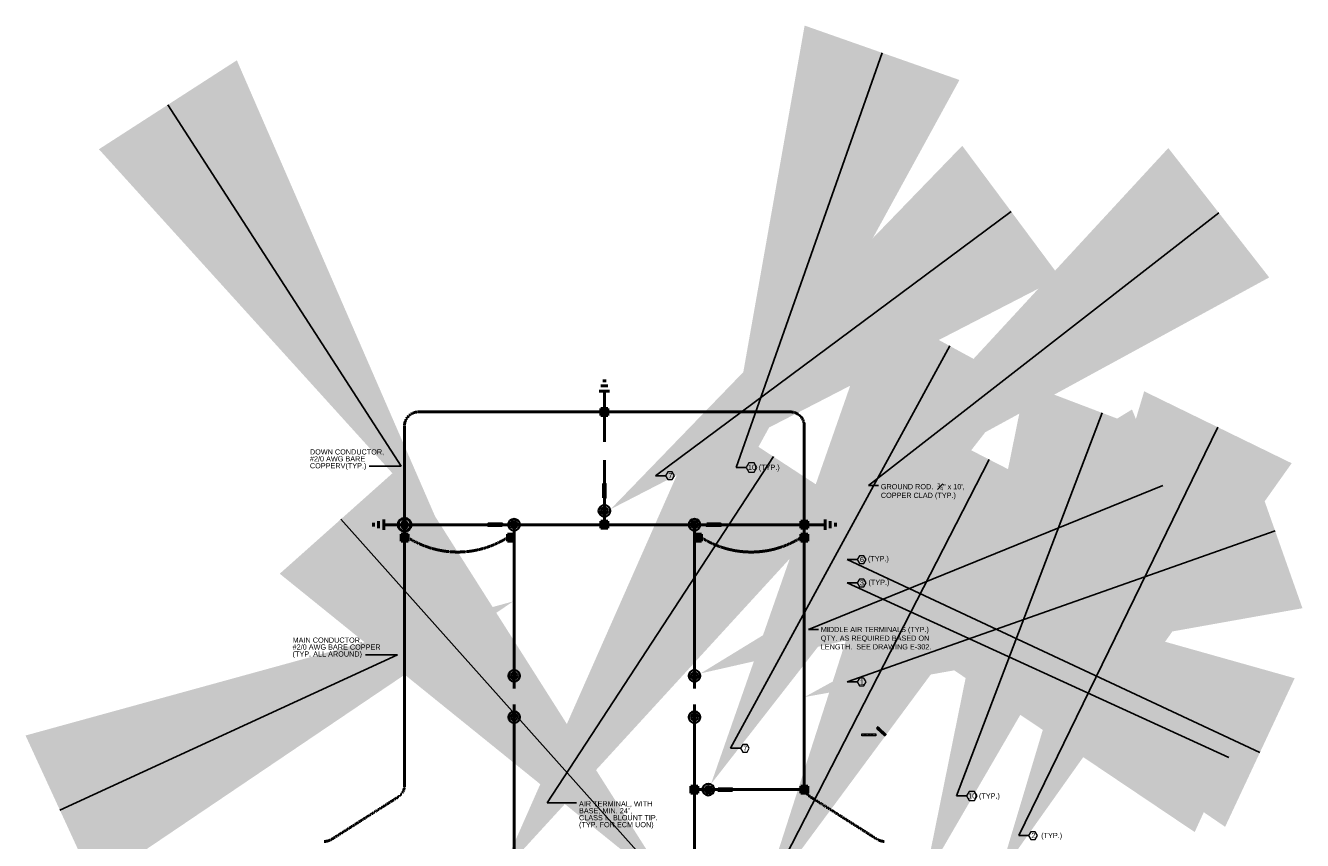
# Model space of a CAD drawing. Header units: inches. Extents: x 0 to 21849, y -2776 to 20143.
# Tile 37 of 47: x 1504 to 3714, y 9817 to 11228. Entities that reach past the tile are written whole.
import ezdxf
from ezdxf import colors
from ezdxf.entities.mleader import LeaderData, LeaderLine
from ezdxf.math import Vec2, Vec3

# ---------------------------------------------------------------- set-up
doc = ezdxf.new("R2010")
doc.units = ezdxf.units.IN
doc.header["$MEASUREMENT"] = 0
doc.linetypes.add('DASHED2', pattern=[0.375, 0.25, -0.125])
for name, color, linetype, lineweight in [('E-AIR-TERM', 3, 'Continuous', 35), ('E-GND-GES', 92, 'DASHED2', 50), ('E-ISO-LPS', 7, 'DASHED2', 30), ('E-LPS-COND', 92, 'DASHED2', 50), ('E-STD-TEXT', 7, 'Continuous', 20)]:
    doc.layers.add(name, color=color, linetype=linetype, lineweight=lineweight)
doc.styles.get("Standard").update_dxf_attribs({"font": 'arial.ttf'})

msp = doc.modelspace()

# ---------------------------------------------------------------- hatches: boundary and pattern name
at = {"layer": 'E-GND-GES', "linetype": 'Continuous'}
h = msp.add_hatch(color=0, dxfattribs=at)
h.dxf.hatch_style = 1
h.paths.add_polyline_path([(2499.7, 10553.3), (2511.7, 10553.3), (2511.7, 10565.3), (2499.7, 10565.3)])
at = {"layer": 'E-GND-GES'}
h = msp.add_hatch(color=0, dxfattribs=at)
h.dxf.hatch_style = 1
h.paths.add_polyline_path([(2502.7, 10388), (2508.7, 10388, 1)])
h.paths.add_polyline_path([(2508.7, 10388), (2502.7, 10388, 1)])
h = msp.add_hatch(color=0, dxfattribs=at)
h.dxf.hatch_style = 1
h.paths.add_polyline_path([(2153.7, 10364), (2156.7, 10358.8), (2162.7, 10358.8), (2165.7, 10364), (2162.7, 10369.2), (2156.7, 10369.2)])
h = msp.add_hatch(color=0, dxfattribs=at)
h.dxf.hatch_style = 1
h.paths.add_polyline_path([(2346.3, 10364), (2352.3, 10364, 1)])
h.paths.add_polyline_path([(2352.3, 10364), (2346.3, 10364, 1)])
h = msp.add_hatch(color=0, dxfattribs=at)
h.dxf.hatch_style = 1
h.paths.add_polyline_path([(2502.7, 10364), (2508.7, 10364, 1)])
h.paths.add_polyline_path([(2508.7, 10364), (2502.7, 10364, 1)])
h = msp.add_hatch(color=0, dxfattribs=at)
h.dxf.hatch_style = 1
h.paths.add_polyline_path([(2658.6, 10364), (2664.6, 10364, 1)])
h.paths.add_polyline_path([(2664.6, 10364), (2658.6, 10364, 1)])
at = {"layer": 'E-GND-GES', "linetype": 'Continuous'}
h = msp.add_hatch(color=0, dxfattribs=at)
h.dxf.hatch_style = 1
h.paths.add_polyline_path([(2857.7, 10358), (2857.7, 10370), (2845.7, 10370), (2845.7, 10358)])
h = msp.add_hatch(color=0, dxfattribs=at)
h.dxf.hatch_style = 1
h.paths.add_polyline_path([(2165.7, 10335.6), (2165.7, 10347.6), (2153.7, 10347.6), (2153.7, 10335.6)])
h = msp.add_hatch(color=0, dxfattribs=at)
h.dxf.hatch_style = 1
h.paths.add_polyline_path([(2349.7, 10335.6), (2349.7, 10347.6), (2337.7, 10347.6), (2337.7, 10335.6)])
h = msp.add_hatch(color=0, dxfattribs=at)
h.dxf.hatch_style = 1
h.paths.add_polyline_path([(2673.7, 10335.6), (2673.7, 10347.6), (2661.7, 10347.6), (2661.7, 10335.6)])
h = msp.add_hatch(color=0, dxfattribs=at)
h.dxf.hatch_style = 1
h.paths.add_polyline_path([(2857.7, 10335.6), (2857.7, 10347.6), (2845.7, 10347.6), (2845.7, 10335.6)])
at = {"layer": 'E-GND-GES'}
h = msp.add_hatch(color=0, dxfattribs=at)
h.dxf.hatch_style = 1
h.paths.add_polyline_path([(2346.4, 10102.3), (2352.4, 10102.3, 1)])
h.paths.add_polyline_path([(2352.4, 10102.3), (2346.4, 10102.3, 1)])
h = msp.add_hatch(color=0, dxfattribs=at)
h.dxf.hatch_style = 1
h.paths.add_polyline_path([(2658.6, 10102.3), (2664.6, 10102.3, 1)])
h.paths.add_polyline_path([(2664.6, 10102.3), (2658.6, 10102.3, 1)])
h = msp.add_hatch(color=0, dxfattribs=at)
h.dxf.hatch_style = 1
h.paths.add_polyline_path([(2346.4, 10030.9), (2352.4, 10030.9, 1)])
h.paths.add_polyline_path([(2352.4, 10030.9), (2346.4, 10030.9, 1)])
h = msp.add_hatch(color=0, dxfattribs=at)
h.dxf.hatch_style = 1
h.paths.add_polyline_path([(2658.7, 10030.9), (2664.7, 10030.9, 1)])
h.paths.add_polyline_path([(2664.7, 10030.9), (2658.7, 10030.9, 1)])
h = msp.add_hatch(color=0, dxfattribs=at)
h.dxf.hatch_style = 1
h.paths.add_polyline_path([(2661.5, 9908.4), (2661.5, 9902.4, 1)])
h.paths.add_polyline_path([(2661.5, 9902.4), (2661.5, 9908.4, 1)])
h = msp.add_hatch(color=0, dxfattribs=at)
h.dxf.hatch_style = 1
h.paths.add_polyline_path([(2685.5, 9908.4), (2685.5, 9902.4, 1)])
h.paths.add_polyline_path([(2685.5, 9902.4), (2685.5, 9908.4, 1)])
at = {"layer": 'E-GND-GES', "linetype": 'Continuous'}
h = msp.add_hatch(color=0, dxfattribs=at)
h.dxf.hatch_style = 1
h.paths.add_polyline_path([(2857.7, 9899.4), (2857.7, 9911.4), (2845.7, 9911.4), (2845.7, 9899.4)])
at = {"layer": 'E-ISO-LPS', "linetype": 'Continuous', "transparency": 33554687}
h = msp.add_hatch(color=0, dxfattribs=at)
h.dxf.hatch_style = 1
edge = h.paths.add_edge_path()
edge.add_line((2981.3, 10011.4), (2981.3, 10011.2))
edge.add_line((2981.3, 10011.2), (2981.1, 10010))
edge.add_line((2981.1, 10010), (2979.9, 10009.6))
edge.add_line((2979.9, 10009.6), (2979.1, 10010.4))
edge.add_line((2979.1, 10010.4), (2979.1, 10010.7))
edge.add_arc((2970.6, 10013.2), 8.83, 343.411, 351.1994)
edge.add_line((2979.3, 10011.9), (2980.6, 10012.1))
edge.add_line((2980.6, 10012.1), (2979.3, 10013.3))
edge.add_ellipse((2978.4, 10012.3), major_axis=(0.97, 1.01), ratio=0.31706, start_angle=360, end_angle=453.753)
edge.add_ellipse((2978.4, 10012.3), major_axis=(0.97, 1.01), ratio=0.31706, start_angle=453.753, end_angle=540.6052)
edge.add_line((2977.4, 10011.3), (2984, 10005.1))
edge.add_line((2984, 10005.1), (2986, 10007.1))
edge.add_line((2986, 10007.1), (2984.3, 10008.6))
edge.add_line((2984.3, 10008.6), (2984.3, 10008.4))
edge.add_line((2984.3, 10008.4), (2984.1, 10007.2))
edge.add_line((2984.1, 10007.2), (2982.9, 10006.8))
edge.add_line((2982.9, 10006.8), (2982, 10007.7))
edge.add_line((2982, 10007.7), (2982, 10007.9))
edge.add_arc((2973.6, 10010.4), 8.83, 343.411, 351.1994)
edge.add_line((2982.3, 10009.1), (2983.6, 10009.3))
edge.add_line((2983.6, 10009.3), (2981.3, 10011.4))
edge = h.paths.add_edge_path()
edge.add_line((2988, 10005.2), (2988, 10005))
edge.add_line((2988, 10005), (2987.7, 10003.8))
edge.add_line((2987.7, 10003.8), (2986.6, 10003.4))
edge.add_line((2986.6, 10003.4), (2985.7, 10004.3))
edge.add_line((2985.7, 10004.3), (2985.7, 10004.5))
edge.add_arc((2977.2, 10007), 8.83, 343.411, 351.1994)
edge.add_line((2986, 10005.7), (2987.2, 10005.9))
edge.add_line((2987.2, 10005.9), (2986, 10007.1))
edge.add_line((2986, 10007.1), (2984, 10005.1))
edge.add_line((2984, 10005.1), (2990.7, 9998.9))
edge.add_ellipse((2991.6, 9999.9), major_axis=(0.97, 1.01), ratio=0.31706, start_angle=0.6052, end_angle=180, ccw=False)
edge.add_line((2992.6, 10000.9), (2991, 10002.4))
edge.add_line((2991, 10002.4), (2991, 10002.2))
edge.add_line((2991, 10002.2), (2990.7, 10001))
edge.add_line((2990.7, 10001), (2989.6, 10000.7))
edge.add_line((2989.6, 10000.7), (2988.7, 10001.5))
edge.add_line((2988.7, 10001.5), (2988.7, 10001.7))
edge.add_arc((2980.2, 10004.2), 8.83, 343.411, 351.1994)
edge.add_line((2989, 10002.9), (2990.2, 10003.1))
edge.add_line((2990.2, 10003.1), (2988, 10005.2))
at = {"layer": 'E-ISO-LPS', "linetype": 'Continuous', "transparency": 33554559}
h = msp.add_hatch(color=0, dxfattribs=at)
h.dxf.hatch_style = 1
edge = h.paths.add_edge_path()
edge.add_ellipse((2991.6, 9999.9), major_axis=(0.97, 1.01), ratio=0.31706, start_angle=180, end_angle=360)
edge.add_line((2992.6, 10000.9), (2992.6, 10000.9))
edge.add_ellipse((2991.6, 9999.9), major_axis=(0.97, 1.01), ratio=0.31706, start_angle=0.6052, end_angle=180)
edge = h.paths.add_edge_path(flags=16)
edge.add_ellipse((2991.6, 9999.9), major_axis=(0.874, 0.91), ratio=0.31706, start_angle=0, end_angle=360)
at = {"layer": 'E-LPS-COND', "linetype": 'Continuous', "transparency": 33554687}
h = msp.add_hatch(color=0, dxfattribs=at)
h.dxf.hatch_style = 1
h.paths.add_polyline_path([(2507.2, 10434.7), (2504.2, 10434.7), (2504.2, 10422.7), (2507.2, 10422.7)])
at = {"layer": 'E-LPS-COND', "linetype": 'Continuous'}
h = msp.add_hatch(color=0, dxfattribs=at)
h.dxf.hatch_style = 1
h.paths.add_polyline_path([(2511.7, 10358), (2511.7, 10370), (2499.7, 10370), (2499.7, 10358)])
at = {"layer": 'E-LPS-COND', "linetype": 'Continuous', "transparency": 33554687}
h = msp.add_hatch(color=0, dxfattribs=at)
h.dxf.hatch_style = 1
h.paths.add_polyline_path([(2304.7, 10365.5), (2304.7, 10362.5), (2316.7, 10362.5), (2316.7, 10365.5)])
h = msp.add_hatch(color=0, dxfattribs=at)
h.dxf.hatch_style = 1
h.paths.add_polyline_path([(2706.7, 10365.5), (2694.7, 10365.5), (2694.7, 10362.5), (2706.7, 10362.5)])
at = {"layer": 'E-LPS-COND', "transparency": 33554687}
h = msp.add_hatch(color=0, dxfattribs=at)
h.dxf.hatch_style = 1
h.paths.add_polyline_path([(2963.3, 10001.7), (2951.3, 10001.7), (2951.3, 9998.7), (2963.3, 9998.7)])
h.paths.add_polyline_path([(2958.8, 10000.2), (2959.5, 10001.5), (2961, 10001.5), (2961.8, 10000.2), (2961, 9998.9), (2959.5, 9998.9)], flags=16)
h.paths.add_polyline_path([(2955.8, 10000.2), (2955, 9998.9), (2953.5, 9998.9), (2952.8, 10000.2), (2953.5, 10001.5), (2955, 10001.5)], flags=16)
h.paths.add_polyline_path([(2975.3, 10001.7), (2963.3, 10001.7), (2963.3, 9998.7), (2975.3, 9998.7)])
h.paths.add_polyline_path([(2970.8, 10000.2), (2971.5, 10001.5), (2973, 10001.5), (2973.8, 10000.2), (2973, 9998.9), (2971.5, 9998.9)], flags=16)
h.paths.add_polyline_path([(2967.8, 10000.2), (2967, 9998.9), (2965.5, 9998.9), (2964.8, 10000.2), (2965.5, 10001.5), (2967, 10001.5)], flags=16)
at = {"layer": 'E-LPS-COND', "linetype": 'Continuous'}
h = msp.add_hatch(color=0, dxfattribs=at)
h.dxf.hatch_style = 1
h.paths.add_polyline_path([(2655.5, 9899.4), (2667.5, 9899.4), (2667.5, 9911.4), (2655.5, 9911.4)])
at = {"layer": 'E-LPS-COND', "linetype": 'Continuous', "transparency": 33554687}
h = msp.add_hatch(color=0, dxfattribs=at)
h.dxf.hatch_style = 1
h.paths.add_polyline_path([(2726.7, 9906.9), (2714.7, 9906.9), (2714.7, 9903.9), (2726.7, 9903.9)])

# ---------------------------------------------------------------- linework, layer by layer
at = {"layer": 'E-AIR-TERM', "color": 0}
for centre, radius in [((2505.7, 10388), 10), ((2505.7, 10388), 6), ((2505.7, 10388), 3), ((2349.3, 10364), 10), ((2349.3, 10364), 6), ((2349.3, 10364), 3), ((2661.6, 10364), 10), ((2661.6, 10364), 6), ((2661.6, 10364), 3), ((2349.4, 10102.3), 10), ((2349.4, 10102.3), 6), ((2349.4, 10102.3), 3), ((2661.6, 10102.3), 10), ((2661.6, 10102.3), 6), ((2661.6, 10102.3), 3), ((2349.4, 10030.9), 10), ((2349.4, 10030.9), 6), ((2661.7, 10030.9), 10), ((2661.7, 10030.9), 6), ((2349.4, 10030.9), 3), ((2661.7, 10030.9), 3), ((2685.5, 9905.4), 10), ((2685.5, 9905.4), 6), ((2685.5, 9905.4), 3)]:
    msp.add_circle(centre, radius, dxfattribs=at)
at = {"layer": 'E-GND-GES', "color": 0, "linetype": 'Continuous'}
for p, q in [((2502.7, 10613.3), (2508.7, 10613.3)), ((2496.7, 10595.3), (2514.7, 10595.3)), ((2499.7, 10604.3), (2511.7, 10604.3)), ((2505.7, 10559.3), (2505.7, 10595.3)), ((2499.7, 10553.3), (2499.7, 10565.3)), ((2499.7, 10565.3), (2511.7, 10565.3)), ((2511.7, 10553.3), (2499.7, 10553.3)), ((2511.7, 10565.3), (2511.7, 10553.3)), ((2105.7, 10361), (2105.7, 10367)), ((2114.7, 10358), (2114.7, 10370)), ((2123.7, 10355), (2123.7, 10373)), ((2845.7, 10370), (2857.7, 10370)), ((2845.7, 10358), (2845.7, 10370)), ((2857.7, 10370), (2857.7, 10358)), ((2887.7, 10373), (2887.7, 10355)), ((2896.7, 10370), (2896.7, 10358)), ((2905.7, 10367), (2905.7, 10361)), ((2159.7, 10364), (2123.7, 10364)), ((2153.7, 10347.6), (2165.7, 10347.6)), ((2153.7, 10335.6), (2153.7, 10347.6)), ((2165.7, 10347.6), (2165.7, 10335.6)), ((2337.7, 10347.6), (2349.7, 10347.6)), ((2337.7, 10335.6), (2337.7, 10347.6)), ((2349.7, 10347.6), (2349.7, 10335.6)), ((2661.7, 10347.6), (2673.7, 10347.6)), ((2661.7, 10335.6), (2661.7, 10347.6)), ((2673.7, 10347.6), (2673.7, 10335.6)), ((2857.7, 10358), (2845.7, 10358)), ((2845.7, 10347.6), (2857.7, 10347.6)), ((2845.7, 10335.6), (2845.7, 10347.6)), ((2851.7, 10364), (2887.7, 10364)), ((2857.7, 10347.6), (2857.7, 10335.6)), ((2165.7, 10335.6), (2153.7, 10335.6)), ((2349.7, 10335.6), (2337.7, 10335.6)), ((2673.7, 10335.6), (2661.7, 10335.6)), ((2857.7, 10335.6), (2845.7, 10335.6)), ((2845.7, 9911.4), (2857.7, 9911.4)), ((2845.7, 9899.4), (2845.7, 9911.4)), ((2857.7, 9911.4), (2857.7, 9899.4)), ((2857.7, 9899.4), (2845.7, 9899.4))]:
    msp.add_line(p, q, dxfattribs=at)
at = {"layer": 'E-GND-GES', "color": 0}
for p, q in [((2827.7, 10559.3), (2183.7, 10559.3)), ((2159.7, 10535.3), (2159.7, 9912.8)), ((2851.7, 9912.8), (2851.7, 10535.3)), ((2033.6, 9819.3), (2148.6, 9892.5)), ((2977.8, 9819.3), (2862.8, 9892.5))]:
    msp.add_line(p, q, dxfattribs=at)
at = {"layer": 'E-GND-GES', "color": 0, "linetype": 'Continuous'}
msp.add_lwpolyline([(2165.7, 10364), (2162.7, 10369.2), (2156.7, 10369.2), (2153.7, 10364), (2156.7, 10358.8), (2162.7, 10358.8)], close=True, dxfattribs=at)
msp.add_circle((2159.7, 10364), 11.2, dxfattribs=at)
at = {"layer": 'E-GND-GES', "color": 0}
for centre, start, end in [((2183.7, 10535.3), 90, 180), ((2827.7, 10535.3), 0, 90), ((2135.7, 9912.8), 302.4712, 0), ((2875.7, 9912.8), 180, 237.5288), ((2020.7, 9839.6), 270, 302.4712), ((2990.7, 9839.6), 237.5288, 270)]:
    msp.add_arc(centre, 24, start, end, dxfattribs=at)
at = {"layer": 'E-ISO-LPS', "color": 0, "linetype": 'Continuous'}
for p, q in [((2979.3, 10013.3), (2992.6, 10000.9)), ((2977.4, 10011.3), (2990.7, 9998.9)), ((2979.1, 10010.7), (2979.1, 10010.4)), ((2979.1, 10010.4), (2979.9, 10009.6)), ((2979.3, 10011.9), (2980.6, 10012.1)), ((2979.9, 10009.6), (2981.1, 10010)), ((2979.9, 10009.9), (2979.9, 10009.6)), ((2980.6, 10012.1), (2981.3, 10011.4)), ((2981.1, 10010), (2981.3, 10011.2)), ((2981.1, 10010.2), (2981.1, 10010)), ((2981.3, 10011.4), (2981.3, 10011.2)), ((2982, 10007.9), (2982, 10007.7)), ((2982, 10007.7), (2982.9, 10006.8)), ((2982.3, 10009.1), (2983.6, 10009.3)), ((2982.9, 10006.8), (2984.1, 10007.2)), ((2982.9, 10007.1), (2982.9, 10006.8)), ((2983.6, 10009.3), (2984.3, 10008.6)), ((2986, 10007.1), (2984, 10005.1)), ((2984.1, 10007.2), (2984.3, 10008.4)), ((2984.1, 10007.5), (2984.1, 10007.2)), ((2984.3, 10008.6), (2984.3, 10008.4)), ((2985.7, 10004.5), (2985.7, 10004.3)), ((2985.7, 10004.3), (2986.6, 10003.4)), ((2986, 10005.7), (2987.2, 10005.9)), ((2986.6, 10003.4), (2987.7, 10003.8)), ((2986.6, 10003.7), (2986.6, 10003.4)), ((2987.2, 10005.9), (2988, 10005.2)), ((2987.7, 10003.8), (2988, 10005)), ((2987.7, 10004), (2987.7, 10003.8)), ((2988, 10005.2), (2988, 10005)), ((2988.7, 10001.7), (2988.7, 10001.5)), ((2988.7, 10001.5), (2989.6, 10000.7)), ((2989, 10002.9), (2990.2, 10003.1)), ((2989.6, 10000.7), (2990.7, 10001)), ((2989.6, 10000.9), (2989.6, 10000.7)), ((2990.2, 10003.1), (2991, 10002.4)), ((2990.7, 10001), (2991, 10002.2)), ((2990.7, 10001.3), (2990.7, 10001)), ((2991, 10002.4), (2991, 10002.2))]:
    msp.add_line(p, q, dxfattribs=at)
for centre, radius, start, end in [((2970.6, 10013.2), 8.83, 343.411, 351.1994), ((2977.9, 10008.5), 2.45, 33.106, 61.5044), ((2981.3, 10007.4), 2.87, 95.2426, 119.3678), ((2988.8, 10009.1), 7.83, 162.9225, 171.6879), ((2973.6, 10010.4), 8.83, 343.411, 351.1994), ((2980.9, 10005.8), 2.45, 33.106, 61.5044), ((2984.3, 10004.6), 2.87, 95.2426, 119.3678), ((2991.8, 10006.3), 7.83, 162.9225, 171.6879), ((2977.2, 10007), 8.83, 343.411, 351.1994), ((2984.5, 10002.4), 2.45, 33.106, 61.5044), ((2988, 10001.2), 2.87, 95.2426, 119.3678), ((2995.5, 10002.9), 7.83, 162.9225, 171.6879), ((2980.2, 10004.2), 8.83, 343.411, 351.1994), ((2987.5, 9999.6), 2.45, 33.106, 61.5044), ((2991, 9998.4), 2.87, 95.2426, 119.3678), ((2998.5, 10000.1), 7.83, 162.9225, 171.6879)]:
    msp.add_arc(centre, radius, start, end, dxfattribs=at)
for centre, major_axis, ratio, start_param, end_param in [((2978.4, 10012.3), (0.97, 1.01), 0.31706, 6.283185, 9.43534), ((2980.2, 10011.1), (0.581, -0.536), 0.991347, -4.712389, 1.570796), ((2983.2, 10008.3), (0.581, -0.536), 0.991347, -4.712389, 1.570796), ((2986.9, 10004.9), (0.581, -0.536), 0.991347, -4.712389, 1.570796), ((2989.9, 10002.1), (0.581, -0.536), 0.991347, -4.712389, 1.570796)]:
    msp.add_ellipse(centre, major_axis=major_axis, ratio=ratio, start_param=start_param, end_param=end_param, dxfattribs=at)
for major_axis in [(0.97, 1.01), (0.874, 0.91)]:
    msp.add_ellipse((2991.6, 9999.9), major_axis=major_axis, ratio=0.31706, dxfattribs=at)
at = {"layer": 'E-LPS-COND', "color": 0}
for p, q in [((2505.7, 10559.3), (2505.7, 10507.7)), ((2505.7, 10475.5), (2505.7, 10434.7)), ((2505.7, 10410.7), (2505.7, 10369.8)), ((2304.7, 10364), (2159.7, 10364)), ((2349.3, 10364), (2328.7, 10364)), ((2349.3, 10364), (2349.4, 10080.6)), ((2349.3, 10364), (2661.6, 10364)), ((2661.6, 10364), (2661.6, 10080.6)), ((2661.6, 10364), (2682.7, 10364)), ((2706.7, 10364), (2851.7, 10364)), ((2349.4, 10052.6), (2349.5, 9758.6)), ((2661.6, 10052.6), (2661.5, 9758.6)), ((2685.5, 9905.4), (2702.7, 9905.4)), ((2726.7, 9905.4), (2852.8, 9905.4))]:
    msp.add_line(p, q, dxfattribs=at)
at = {"layer": 'E-LPS-COND', "color": 0, "linetype": 'Continuous'}
for p, q in [((2504.2, 10422.7), (2507.2, 10422.7)), ((2499.7, 10370), (2511.7, 10370)), ((2499.7, 10358), (2499.7, 10370)), ((2511.7, 10370), (2511.7, 10358)), ((2316.7, 10362.5), (2316.7, 10365.5)), ((2511.7, 10358), (2499.7, 10358)), ((2694.7, 10365.5), (2694.7, 10362.5)), ((2655.5, 9899.4), (2655.5, 9911.4)), ((2655.5, 9911.4), (2667.5, 9911.4)), ((2661.5, 9905.6), (2685.5, 9905.4)), ((2667.5, 9911.4), (2667.5, 9899.4)), ((2714.7, 9906.9), (2714.7, 9903.9)), ((2667.5, 9899.4), (2655.5, 9899.4))]:
    msp.add_line(p, q, dxfattribs=at)
for points in [[(2504.2, 10410.7), (2504.2, 10434.7), (2507.2, 10434.7), (2507.2, 10410.7)], [(2328.7, 10362.5), (2304.7, 10362.5), (2304.7, 10365.5), (2328.7, 10365.5)], [(2682.7, 10365.5), (2706.7, 10365.5), (2706.7, 10362.5), (2682.7, 10362.5)], [(2702.7, 9906.9), (2726.7, 9906.9), (2726.7, 9903.9), (2702.7, 9903.9)]]:
    msp.add_lwpolyline(points, close=True, dxfattribs=at)
at = {"layer": 'E-LPS-COND', "color": 0}
for centre in [(2251.7, 10477.7), (2759.7, 10477.7)]:
    msp.add_arc(centre, 161, 237.7223, 302.2777, dxfattribs=at)
at = {"layer": 'E-STD-TEXT', "color": 0}
msp.add_line((2963.3, 10001.7), (2963.3, 9998.7), dxfattribs=at)
for points in [[(2615.4, 10442.1), (2623.1, 10442.1), (2627, 10448.7), (2623.1, 10455.4), (2615.4, 10455.4), (2611.6, 10448.7)], [(2755.7, 10455.1), (2764.9, 10455.1), (2769.5, 10463.1), (2764.9, 10471.1), (2755.7, 10471.1), (2751.1, 10463.1)], [(2947, 10297), (2954.7, 10297), (2958.5, 10303.7), (2954.7, 10310.4), (2947, 10310.4), (2943.2, 10303.7)], [(2947, 10256.6), (2954.7, 10256.6), (2958.5, 10263.3), (2954.7, 10269.9), (2947, 10269.9), (2943.2, 10263.3)], [(2947, 10085), (2954.7, 10085), (2958.5, 10091.7), (2954.7, 10098.3), (2947, 10098.3), (2943.2, 10091.7)], [(2951.3, 10001.7), (2975.3, 10001.7), (2975.3, 9998.7), (2951.3, 9998.7)], [(2953.5, 10001.5), (2952.8, 10000.2), (2953.5, 9998.9), (2955, 9998.9), (2955.8, 10000.2), (2955, 10001.5)], [(2959.5, 10001.5), (2958.8, 10000.2), (2959.5, 9998.9), (2961, 9998.9), (2961.8, 10000.2), (2961, 10001.5)], [(2965.5, 10001.5), (2964.8, 10000.2), (2965.5, 9998.9), (2967, 9998.9), (2967.8, 10000.2), (2967, 10001.5)], [(2971.5, 10001.5), (2970.8, 10000.2), (2971.5, 9998.9), (2973, 9998.9), (2973.8, 10000.2), (2973, 10001.5)], [(2745, 9970.2), (2752.7, 9970.2), (2756.5, 9976.9), (2752.7, 9983.5), (2745, 9983.5), (2741.1, 9976.9)], [(3136.9, 9886.3), (3146.1, 9886.3), (3150.7, 9894.3), (3146.1, 9902.3), (3136.9, 9902.3), (3132.3, 9894.3)], [(3243.9, 9819.1), (3251.6, 9819.1), (3255.4, 9825.7), (3251.6, 9832.4), (3243.9, 9832.4), (3240, 9825.7)]]:
    msp.add_lwpolyline(points, close=True, dxfattribs=at)

# ---------------------------------------------------------------- texts
at = {"layer": 'E-STD-TEXT', "color": 0, "char_height": 9, "attachment_point": 1, "line_spacing_factor": 0.8}
for s, width, heights, insert in [('\\A1;DOWN CONDUCTOR, \\P#2/0 AWG BARE COPPERV(TYP.)', 131.263, [43], (1995.9, 10494.6)), ('\\A1;\\pxsm1;GROUND ROD.  {\\H0.7x;\\S3#4;}" x 10\', COPPER CLAD (TYP.)', 173.751, [36.6], (2984.2, 10436.2)), ('\\A1;MAIN CONDUCTOR, \\P#2/0 AWG BARE COPPER\\P(TYP. ALL AROUND) ', 160.057, [64.8], (1965.9, 10168.7)), ('\\A1;\\pxsm1;MIDDLE AIR TERMINALS (TYP.)\\PQTY. AS REQUIRED BASED ON LENGTH.  SEE DRAWING E-302.', 215.477, [73.1], (2880.2, 10187.1)), ('\\A1;AIR TERMINAL, WITH BASE, MIN. 24", CLASS I.  BLOUNT TIP.\\P(TYP. FOR ECM UON)', 135.936, [63.9], (2461.7, 9885.2))]:
    msp.add_mtext_dynamic_manual_height_columns(s, width=width, gutter_width=48, heights=heights, dxfattribs=dict(at, insert=insert))
at = {"layer": 'E-STD-TEXT', "color": 0, "char_height": 9, "attachment_point": 1}
for s, width, insert in [('10', 11.17, (2754.1, 10467.9)), ('(TYP.)', 44.876, (2772.8, 10467.8)), ('7', 11.17, (2616.4, 10453.4)), ('6', 11.17, (2947.9, 10308.3)), ('(TYP.)', 44.876, (2961.8, 10309.7)), ('3', 11.17, (2947.9, 10267.9)), ('(TYP.)', 44.876, (2962.7, 10268.9)), ('1', 11.17, (2947.9, 10096.3)), ('7', 11.17, (2745.9, 9981.5)), ('10', 11.17, (3135.3, 9899)), ('(TYP.)', 44.876, (3154, 9898.9)), ('2', 11.17, (3244.8, 9830.4)), ('(TYP.)', 44.876, (3261.7, 9830.4))]:
    msp.add_mtext_dynamic_manual_height_columns(s, width=width, gutter_width=48, heights=[0], dxfattribs=dict(at, insert=insert))

# ---------------------------------------------------------------- leaders
at = {"layer": 'E-STD-TEXT', "color": 0}
ml = msp.add_multileader_mtext('Standard', dxfattribs=at)
ml.set_content('')
ml.set_leader_properties()
ml.build(insert=Vec2(0, 0))
ml.multileader.update_dxf_attribs({"dogleg_length": 0.36, "arrow_head_size": 864, "scale": 48})
ctx = ml.context
ctx.base_point, ctx.scale, ctx.char_height, ctx.arrow_head_size, ctx.landing_gap_size, ctx.plane_origin = Vec3(2751.1, 10463.1), 48, 8.64, 864, 4.32, Vec3(2704.2, 10376.4)
notes = []
notes.append((ctx, [(0, (1, 1, 0), (2733.8, 10463.1), (1, 0), 17.3, [(0, [(2699.7, 10366.1)], 0, [])])]))
ctx.mtext.insert, ctx.mtext.flow_direction = Vec3(2755.4, 10467.4), 5
ml = msp.add_multileader_mtext('Standard', dxfattribs=at)
ml.set_content('')
ml.set_leader_properties()
ml.build(insert=Vec2(0, 0))
ml.multileader.update_dxf_attribs({"dogleg_length": 0.36, "arrow_head_size": 864, "scale": 48})
ctx = ml.context
ctx.base_point, ctx.scale, ctx.char_height, ctx.arrow_head_size, ctx.landing_gap_size, ctx.plane_origin = Vec3(2089.6, 10465.4), 48, 8.64, 864, 4.32, Vec3(1814.3, 10334.8)
ctx.text_align_type = 2
notes.append((ctx, [(1, (1, 1, 0), (2153.7, 10465.4), (-1, 0), 55.5, [(0, [(2218.4, 10365.1)], 0, [])])]))
ctx.mtext.insert, ctx.mtext.alignment, ctx.mtext.flow_direction = Vec3(2093.9, 10469.7), 3, 5
ml = msp.add_multileader_mtext('Standard', dxfattribs=at)
ml.set_content('')
ml.set_leader_properties()
ml.build(insert=Vec2(0, 0))
ml.multileader.update_dxf_attribs({"dogleg_length": 0.36, "arrow_head_size": 864, "scale": 48})
ctx = ml.context
ctx.base_point, ctx.scale, ctx.char_height, ctx.arrow_head_size, ctx.landing_gap_size, ctx.plane_origin = Vec3(2611.6, 10448.7), 48, 8.64, 864, 4.32, Vec3(2520.4, 10422.6)
notes.append((ctx, [(0, (1, 1, 0), (2594.3, 10448.7), (1, 0), 17.3, [(0, [(2516.4, 10390.8)], 0, [])])]))
ctx.mtext.insert, ctx.mtext.flow_direction = Vec3(2615.9, 10453), 5
ml = msp.add_multileader_mtext('Standard', dxfattribs=at)
ml.set_content('')
ml.set_leader_properties()
ml.build(insert=Vec2(0, 0))
ml.multileader.update_dxf_attribs({"dogleg_length": 0.36, "arrow_head_size": 864, "scale": 48})
ctx = ml.context
ctx.base_point, ctx.scale, ctx.char_height, ctx.arrow_head_size, ctx.landing_gap_size, ctx.plane_origin = Vec3(2980.3, 10431.7), 48, 8.64, 864, 4.32, Vec3(2884.5, 10353.8)
notes.append((ctx, [(0, (1, 1, 0), (2963, 10431.7), (1, 0), 17.3, [(0, [(2887.7, 10373)], 0, [])])]))
ctx.mtext.insert, ctx.mtext.flow_direction = Vec3(2984.6, 10436), 5
ml = msp.add_multileader_mtext('Standard', dxfattribs=at)
ml.set_content('')
ml.set_leader_properties()
ml.build(insert=Vec2(0, 0))
ml.multileader.update_dxf_attribs({"dogleg_length": 0.36, "arrow_head_size": 864, "scale": 48})
ctx = ml.context
ctx.base_point, ctx.scale, ctx.char_height, ctx.arrow_head_size, ctx.landing_gap_size, ctx.plane_origin = Vec3(2741.1, 9976.9), 48, 8.64, 864, 4.32, Vec3(2694.1, 9946.7)
notes.append((ctx, [(0, (1, 1, 0), (2723.9, 9976.9), (1, 0), 17.3, [(0, [(2690.1, 9914.9)], 0, [])])]))
ctx.mtext.insert, ctx.mtext.flow_direction = Vec3(2745.5, 9981.2), 5
ml = msp.add_multileader_mtext('Standard', dxfattribs=at)
ml.set_content('')
ml.set_leader_properties()
ml.build(insert=Vec2(0, 0))
ml.multileader.update_dxf_attribs({"dogleg_length": 0.36, "arrow_head_size": 864, "scale": 48})
ctx = ml.context
ctx.base_point, ctx.scale, ctx.char_height, ctx.arrow_head_size, ctx.landing_gap_size, ctx.plane_origin = Vec3(3132.3, 9894.3), 48, 8.64, 864, 4.32, Vec3(3064.7, 9760.3)
notes.append((ctx, [(0, (1, 1, 0), (3115, 9894.3), (1, 0), 17.3, [(0, [(3060.2, 9750.1)], 0, [])])]))
ctx.mtext.insert, ctx.mtext.flow_direction = Vec3(3136.6, 9898.6), 5
ml = msp.add_multileader_mtext('Standard', dxfattribs=at)
ml.set_content('')
ml.set_leader_properties()
ml.build(insert=Vec2(0, 0))
ml.multileader.update_dxf_attribs({"dogleg_length": 0.36, "arrow_head_size": 864, "scale": 48})
ctx = ml.context
ctx.base_point, ctx.scale, ctx.char_height, ctx.arrow_head_size, ctx.landing_gap_size, ctx.plane_origin = Vec3(3240, 9825.7), 48, 8.64, 864, 4.32, Vec3(3193.4, 9760.3)
notes.append((ctx, [(0, (1, 1, 0), (3222.8, 9825.7), (1, 0), 17.3, [(0, [(3188.9, 9756.2)], 0, [])])]))
ctx.mtext.insert, ctx.mtext.flow_direction = Vec3(3244.4, 9830.1), 5
ml = msp.add_multileader_mtext('Standard', dxfattribs=at)
ml.set_content('')
ml.set_leader_properties()
ml.build(insert=Vec2(0, 0))
ml.multileader.update_dxf_attribs({"dogleg_length": 0.36, "arrow_head_size": 864, "scale": 48})
ctx = ml.context
ctx.base_point, ctx.scale, ctx.char_height, ctx.arrow_head_size, ctx.landing_gap_size, ctx.plane_origin = Vec3(2457.1, 9882.4), 48, 8.64, 864, 4.32, Vec3(2274.3, 9824)
notes.append((ctx, [(0, (1, 1, 0), (2406.6, 9882.4), (1, 0), 50.5, [(0, [(2325.7, 9758.6)], 0, [])])]))
ctx.mtext.insert, ctx.mtext.flow_direction = Vec3(2461.4, 9886.7), 5
ml = msp.add_multileader_mtext('Standard', dxfattribs=at)
ml.set_content('')
ml.set_leader_properties()
ml.build(insert=Vec2(0, 0))
ml.multileader.update_dxf_attribs({"dogleg_length": 0.36, "arrow_head_size": 864, "scale": 48})
ctx = ml.context
ctx.base_point, ctx.scale, ctx.char_height, ctx.arrow_head_size, ctx.landing_gap_size, ctx.plane_origin = Vec3(2876.2, 10182.5), 48, 8.64, 864, 4.32, Vec3(2780.5, 10104.7)
notes.append((ctx, [(0, (1, 1, 0), (2859, 10182.5), (1, 0), 17.3, [(0, [(2672.1, 10106.5)], 0, [])])]))
ctx.mtext.insert, ctx.mtext.flow_direction = Vec3(2880.6, 10186.8), 5
ml = msp.add_multileader_mtext('Standard', dxfattribs=at)
ml.set_content('')
ml.set_leader_properties()
ml.build(insert=Vec2(0, 0))
ml.multileader.update_dxf_attribs({"dogleg_length": 0.36, "arrow_head_size": 864, "scale": 48})
ctx = ml.context
ctx.base_point, ctx.scale, ctx.char_height, ctx.arrow_head_size, ctx.landing_gap_size, ctx.plane_origin = Vec3(2858.2, 9650.6), 48, 8.64, 864, 4.32, Vec3(2615.9, 9593.8)
notes.append((ctx, [(0, (1, 1, 0), (2840.9, 9650.6), (1, 0), 17.3, [(1, [(2777.4, 9708.2), (2789.4, 9731.6)], 0, [])])]))
ctx.mtext.insert, ctx.mtext.flow_direction = Vec3(2862.5, 9654.9), 5
ml = msp.add_multileader_mtext('Standard', dxfattribs=at)
ml.set_content('')
ml.set_leader_properties()
ml.build(insert=Vec2(0, 0))
ml.multileader.update_dxf_attribs({"dogleg_length": 0.36, "arrow_head_size": 864, "scale": 48})
ctx = ml.context
ctx.base_point, ctx.scale, ctx.char_height, ctx.arrow_head_size, ctx.landing_gap_size, ctx.plane_origin = Vec3(2943.2, 10091.7), 48, 8.64, 864, 4.32, Vec3(2852, 10065.6)
notes.append((ctx, [(0, (1, 1, 0), (2925.9, 10091.7), (1, 0), 17.3, [(0, [(2852, 10065.6)], 0, [])])]))
ctx.mtext.insert, ctx.mtext.flow_direction = Vec3(2947.5, 10096), 5
ml = msp.add_multileader_mtext('Standard', dxfattribs=at)
ml.set_content('')
ml.set_leader_properties()
ml.build(insert=Vec2(0, 0))
ml.multileader.update_dxf_attribs({"dogleg_length": 0.36, "arrow_head_size": 864, "scale": 48})
ctx = ml.context
ctx.base_point, ctx.scale, ctx.char_height, ctx.arrow_head_size, ctx.landing_gap_size, ctx.plane_origin = Vec3(2545.2, 9788.8), 48, 8.64, 864, 4.32, Vec3(2462.5, 9600.5)
ctx.text_align_type = 2
notes.append((ctx, [(1, (1, 1, 0), (2571.2, 9788.8), (-1, 0), 17.3, [(0, [(2624.7, 9728.8)], 0, [])])]))
ctx.mtext.insert, ctx.mtext.alignment, ctx.mtext.flow_direction = Vec3(2549.6, 9793.1), 3, 5
ml = msp.add_multileader_mtext('Standard', dxfattribs=at)
ml.set_content('')
ml.set_leader_properties()
ml.build(insert=Vec2(0, 0))
ml.multileader.update_dxf_attribs({"dogleg_length": 0.36, "arrow_head_size": 864, "scale": 48})
ctx = ml.context
ctx.base_point, ctx.scale, ctx.char_height, ctx.arrow_head_size, ctx.landing_gap_size, ctx.plane_origin = Vec3(2943.2, 10303.7), 48, 8.64, 864, 4.32, Vec3(2852, 10277.6)
notes.append((ctx, [(0, (1, 1, 0), (2925.9, 10303.7), (1, 0), 17.3, [(0, [(2857.7, 10335.6)], 0, [])])]))
ctx.mtext.insert, ctx.mtext.flow_direction = Vec3(2947.5, 10308), 5
ml = msp.add_multileader_mtext('Standard', dxfattribs=at)
ml.set_content('')
ml.set_leader_properties()
ml.build(insert=Vec2(0, 0))
ml.multileader.update_dxf_attribs({"dogleg_length": 0.36, "arrow_head_size": 864, "scale": 48})
ctx = ml.context
ctx.base_point, ctx.scale, ctx.char_height, ctx.arrow_head_size, ctx.landing_gap_size, ctx.plane_origin = Vec3(2943.2, 10263.3), 48, 8.64, 864, 4.32, Vec3(2852, 10237.2)
notes.append((ctx, [(0, (1, 1, 0), (2925.9, 10263.3), (1, 0), 17.3, [(0, [(2800.9, 10320.5)], 0, [])])]))
ctx.mtext.insert, ctx.mtext.flow_direction = Vec3(2947.5, 10267.6), 5
ml = msp.add_multileader_mtext('Standard', dxfattribs=at)
ml.set_content('')
ml.set_leader_properties()
ml.build(insert=Vec2(0, 0))
ml.multileader.update_dxf_attribs({"dogleg_length": 0.36, "arrow_head_size": 864, "scale": 48})
ctx = ml.context
ctx.base_point, ctx.scale, ctx.char_height, ctx.arrow_head_size, ctx.landing_gap_size, ctx.plane_origin = Vec3(2083.2, 10139), 48, 8.64, 864, 4.32, Vec3(1814.3, 10043.4)
ctx.text_align_type = 2
notes.append((ctx, [(1, (1, 1, 0), (2147.4, 10139), (-1, 0), 55.5, [(0, [(2347.9, 10231.3)], 0, [])])]))
ctx.mtext.insert, ctx.mtext.alignment, ctx.mtext.flow_direction = Vec3(2087.6, 10143.3), 3, 5
for ctx, leaders in notes:
    for number, flags, end, landing, length, lines in leaders:
        leader = LeaderData()
        leader.index, (leader.has_last_leader_line, leader.has_dogleg_vector, leader.attachment_direction) = number, flags
        leader.last_leader_point, leader.dogleg_vector, leader.dogleg_length = Vec3(end), Vec3(landing), length
        for number, points, colour, breaks in lines:
            line = LeaderLine()
            line.index, line.vertices, line.color, line.breaks = number, Vec3.list(points), colors.encode_raw_color(colour), breaks
            leader.lines.append(line)
        ctx.leaders.append(leader)

doc.saveas('drawing.dxf')
